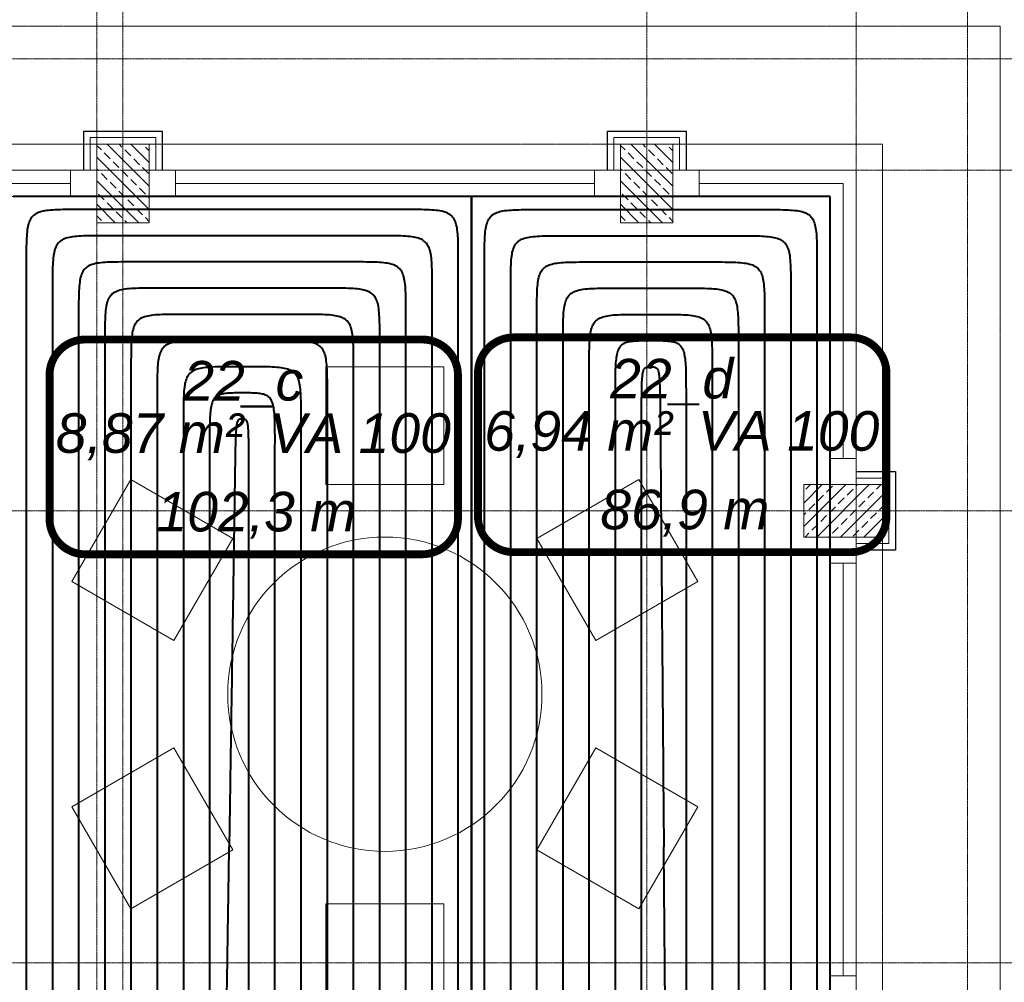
# Model space of a CAD drawing. Header units: millimetres. Extents: x 49908 to 79848, y -11883 to -3092.
# Tile 160 of 222: x 69651 to 70027, y -4607 to -4239. Entities that reach past the tile are written whole.
import ezdxf
from ezdxf.lldxf.tags import DXFTag

# ---------------------------------------------------------------- set-up
doc = ezdxf.new("R2010")
doc.units = ezdxf.units.MM
doc.linetypes.add('DASHDOT', pattern=[1, 0.5, -0.25, 0, -0.25])
doc.linetypes.add('DASHED', pattern=[19.05, 12.7, -6.35])
doc.layers.get('0').update_dxf_attribs({"color": 9, "lineweight": 9})
for name, color, linetype, lineweight in [('A stolarka', 9, 'Continuous', 9), ('A wyp ruchome', 9, 'Continuous', 9), ('A_IZOLACJA', 9, 'ZIGZAG', 9), ('A_KONSTRUKCJA', 9, 'Continuous', 25), ('A_OSIE', 9, 'DASHDOT', 9), ('A_PRZERYW', 9, 'DASHED', 9)]:
    doc.layers.add(name, color=color, linetype=linetype, lineweight=lineweight)
doc.layers.add('IS_Ogrzewanie_płaszczyznowe', color=7, linetype='SOLID', true_color=0xac00e6)
doc.layers.add('IS_Ogrzewanie_płaszczyznowe_-_opis', color=7, linetype='SOLID', true_color=0xf000f0)
doc.layers.add('IS_Rys.pętli_o.p._Powrót', color=7, linetype='DASH', lineweight=13, true_color=0x4c9a5f)
doc.layers.add('IS_Rys.pętli_o.p._Zasilanie', color=7, linetype='SOLID', lineweight=13, true_color=0xff8c1a)
tags = doc.linetypes.add('DASH', pattern=[15, 10, -5]).pattern_tags.tags
tags[6:7] = [DXFTag(74, 4), DXFTag(75, 0), DXFTag(340, '0'), DXFTag(46, 0.0), DXFTag(50, 0.0), DXFTag(44, 0.0), DXFTag(45, 0.0)]
tags[4:5] = [DXFTag(74, 4), DXFTag(75, 0), DXFTag(340, '0'), DXFTag(46, 0.0), DXFTag(50, 0.0), DXFTag(44, 0.0), DXFTag(45, 0.0)]
tags = doc.linetypes.add('SOLID', pattern=[10, 10, 0]).pattern_tags.tags
tags[6:7] = [DXFTag(74, 4), DXFTag(75, 0), DXFTag(340, '0'), DXFTag(46, 0.0), DXFTag(50, 0.0), DXFTag(44, 0.0), DXFTag(45, 0.0)]
tags[4:5] = [DXFTag(74, 4), DXFTag(75, 0), DXFTag(340, '0'), DXFTag(46, 0.0), DXFTag(50, 0.0), DXFTag(44, 0.0), DXFTag(45, 0.0)]
doc.linetypes.add('ZIGZAG', pattern='A,0.00254,-5.08,[131,ltypeshp.shx,S=5.08,R=0,X=-5.08,Y=0],-10.16,[131,ltypeshp.shx,S=5.08,R=180,X=5.08,Y=0],-5.08', length=20.32254)

msp = doc.modelspace()

# ---------------------------------------------------------------- hatches: boundary and pattern name
at = {"lineweight": 5, "ltscale": 0.25}
h = msp.add_hatch(dxfattribs=at)
h.set_pattern_fill('ANSI33', color=256, angle=270, style=0)
h.set_pattern_definition([(315, (69675.4694, -4286.6265), (4.4901, 4.4901), []), (315, (69675.4694, -4291.1166), (4.4901, 4.4901), [3.175, -1.5875])])
h.paths.add_polyline_path([(69700.47, -4286.63), (69680.47, -4286.63), (69680.47, -4316.63), (69700.47, -4316.63)])
h = msp.add_hatch(dxfattribs=at)
h.set_pattern_fill('ANSI33', color=256, angle=270, style=0)
h.set_pattern_definition([(315, (69875.4694, -4286.6265), (4.4901, 4.4901), []), (315, (69875.4694, -4291.1166), (4.4901, 4.4901), [3.175, -1.5875])])
h.paths.add_polyline_path([(69900.47, -4286.63), (69880.47, -4286.63), (69880.47, -4316.63), (69900.47, -4316.63)])
h = msp.add_hatch(dxfattribs=at)
h.set_pattern_fill('ANSI33', color=256, angle=180, style=0)
h.set_pattern_definition([(225, (69980.4694, -4411.6265), (4.4901, -4.4901), []), (225, (69975.979, -4411.6265), (4.4901, -4.4901), [3.175, -1.5875])])
h.paths.add_polyline_path([(69980.47, -4436.63), (69980.47, -4416.63), (69950.47, -4416.63), (69950.47, -4436.63)])

# ---------------------------------------------------------------- linework, layer by layer
for points in [[(69700.47, -4286.63), (69680.47, -4286.63), (69680.47, -4316.63), (69700.47, -4316.63)], [(69900.47, -4286.63), (69880.47, -4286.63), (69880.47, -4316.63), (69900.47, -4316.63)], [(69980.47, -4436.63), (69980.47, -4416.63), (69950.47, -4416.63), (69950.47, -4436.63)]]:
    msp.add_lwpolyline(points, close=True)
at = {"layer": 'A stolarka'}
for points in [[(69680.47, -4296.63), (69500.47, -4296.63)], [(69680.47, -4306.63), (69680.47, -4296.63), (69670.47, -4296.63), (69670.47, -4306.63), (69680.47, -4306.63)], [(69880.47, -4296.63), (69700.47, -4296.63)], [(69710.47, -4306.63), (69710.47, -4296.63), (69700.47, -4296.63), (69700.47, -4306.63), (69710.47, -4306.63)], [(69880.47, -4306.63), (69880.47, -4296.63), (69870.47, -4296.63), (69870.47, -4306.63), (69880.47, -4306.63)], [(69970.47, -4416.63), (69970.47, -4296.63), (69900.47, -4296.63)], [(69910.47, -4306.63), (69910.47, -4296.63), (69900.47, -4296.63), (69900.47, -4306.63), (69910.47, -4306.63)], [(69670.47, -4301.63), (69510.47, -4301.63)], [(69870.47, -4301.63), (69710.47, -4301.63)], [(69965.47, -4406.63), (69965.47, -4301.63), (69910.47, -4301.63)], [(69670.47, -4306.63), (69510.47, -4306.63)], [(69870.47, -4306.63), (69710.47, -4306.63)], [(69960.47, -4406.63), (69960.47, -4306.63), (69910.47, -4306.63)], [(69970.47, -4416.63), (69970.47, -4406.63), (69960.47, -4406.63), (69960.47, -4416.63), (69970.47, -4416.63)], [(69970.47, -4446.63), (69970.47, -4436.63), (69960.47, -4436.63), (69960.47, -4446.63), (69970.47, -4446.63)], [(69970.47, -4614.13), (69970.47, -4436.63)], [(69960.47, -4604.13), (69960.47, -4446.63)], [(69965.47, -4604.13), (69965.47, -4446.63)], [(69970.47, -4614.13), (69970.47, -4604.13), (69960.47, -4604.13), (69960.47, -4614.13), (69970.47, -4614.13)]]:
    msp.add_lwpolyline(points, dxfattribs=at)
at = {"layer": 'A wyp ruchome'}
for points in [[(69812.97, -4416.63), (69767.97, -4416.63), (69767.97, -4371.63), (69812.97, -4371.63), (69812.97, -4416.63)], [(69732.44, -4437.14), (69709.94, -4476.11), (69670.97, -4453.61), (69693.47, -4414.64), (69732.44, -4437.14)], [(69871, -4476.11), (69848.5, -4437.14), (69887.47, -4414.64), (69909.97, -4453.61), (69871, -4476.11)], [(69709.94, -4517.14), (69732.44, -4556.11), (69693.47, -4578.61), (69670.97, -4539.64), (69709.94, -4517.14)], [(69848.5, -4556.11), (69871, -4517.14), (69909.97, -4539.64), (69887.47, -4578.61), (69848.5, -4556.11)], [(69767.97, -4576.63), (69812.97, -4576.63), (69812.97, -4621.63), (69767.97, -4621.63), (69767.97, -4576.63)]]:
    msp.add_lwpolyline(points, close=True, dxfattribs=at)
msp.add_circle((69790.47, -4496.63), 60, dxfattribs=at)
at = {"layer": 'A_IZOLACJA', "ltscale": 0.005}
for points in [[(69677.97, -4296.63), (69677.97, -4284.13), (69702.97, -4284.13), (69702.97, -4296.63)], [(69877.97, -4296.63), (69877.97, -4284.13), (69902.97, -4284.13), (69902.97, -4296.63)], [(69970.47, -4414.13), (69982.97, -4414.13), (69982.97, -4439.13), (69970.47, -4439.13)]]:
    msp.add_lwpolyline(points, dxfattribs=at)
at = {"layer": 'A_KONSTRUKCJA'}
for points in [[(69675.47, -4296.63), (69675.47, -4281.63), (69705.47, -4281.63), (69705.47, -4296.63)], [(69875.47, -4296.63), (69875.47, -4281.63), (69905.47, -4281.63), (69905.47, -4296.63)], [(69970.47, -4411.63), (69985.47, -4411.63), (69985.47, -4441.63), (69970.47, -4441.63)]]:
    msp.add_lwpolyline(points, dxfattribs=at)
at = {"layer": 'A_OSIE', "ltscale": 0.3, "transparency": 33554559}
for p, q in [((69680.47, -3898.75), (69680.47, -7144.42)), ((69690.47, -3902.99), (69690.47, -7140.05)), ((69890.47, -3902.99), (69890.47, -7140.05)), ((69970.47, -3902.99), (69970.47, -7140.05)), ((70012.97, -3902.99), (70012.97, -7140.05)), ((67440.85, -4254.13), (70342.57, -4254.13)), ((70341.81, -4296.63), (67440.85, -4296.63)), ((70341.81, -4426.63), (67440.85, -4426.63)), ((67440.85, -4599.13), (70341.81, -4599.13))]:
    msp.add_line(p, q, dxfattribs=at)
at = {"layer": 'A_PRZERYW', "ltscale": 0.01}
for points in [[(70025.47, -5826.63), (70025.47, -4241.63), (69100.47, -4241.63)], [(69100.47, -4286.63), (69980.47, -4286.63), (69980.47, -5826.63)]]:
    msp.add_lwpolyline(points, dxfattribs=at)
at = {"layer": 'IS_Ogrzewanie_płaszczyznowe', "lineweight": 40}
for p, q in [((69823.52, -4306.63), (69648.53, -4306.63)), ((69823.52, -4306.63), (69823.52, -4813.3)), ((69960.47, -4306.63), (69823.52, -4306.63)), ((69823.52, -4813.3), (69823.52, -4306.63)), ((69960.47, -4813.3), (69960.47, -4306.63))]:
    msp.add_line(p, q, dxfattribs=at)
at = {"layer": 'IS_Ogrzewanie_płaszczyznowe_-_opis'}
for points in [[(69676.07, -4443.22, 3, 3, 0), (69804.74, -4443.22, 3, 3, 0.414214), (69818.4, -4429.55, 3, 3, 0), (69818.4, -4374.88, 3, 3, 0.414214), (69804.74, -4361.22, 3, 3, 0), (69676.07, -4361.22, 3, 3, 0.414214), (69662.4, -4374.88, 3, 3, 0), (69662.4, -4429.55, 3, 3, 0.414214), (69676.07, -4443.22, 3, 3, 0)], [(69839.69, -4442.41, 3, 3, 0), (69968.36, -4442.41, 3, 3, 0.414214), (69982.02, -4428.74, 3, 3, 0), (69982.02, -4374.07, 3, 3, 0.414214), (69968.36, -4360.41, 3, 3, 0), (69839.69, -4360.41, 3, 3, 0.414214), (69826.02, -4374.07, 3, 3, 0), (69826.02, -4428.74, 3, 3, 0.414214), (69839.69, -4442.41, 3, 3, 0)]]:
    msp.add_lwpolyline(points, format="xyseb", dxfattribs=at)
at = {"layer": 'IS_Rys.pętli_o.p._Powrót', "lineweight": 40}
for points, knots in [([(69828.52, -4331.63), (69828.52, -4329.97), (69828.52, -4326.95), (69828.6, -4322.85), (69828.84, -4319.54), (69829.35, -4316.91), (69830.26, -4314.85), (69831.75, -4313.36), (69833.81, -4312.45), (69836.43, -4311.94), (69839.74, -4311.7), (69843.85, -4311.62), (69846.87, -4311.63), (69848.52, -4311.63)], [0, 0, 0, 0, 0.0497373, 0.0904721, 0.1232039, 0.1491998, 0.1703704, 0.1897083, 0.2108788, 0.2368747, 0.2696065, 0.3103414, 0.3600787, 0.3600787, 0.3600787, 0.3600787]), ([(69848.52, -4311.63), (69849.2, -4311.63), (69851.73, -4311.63), (69857.02, -4311.63), (69865.05, -4311.63), (69875.05, -4311.63), (69886.22, -4311.63), (69897.78, -4311.63), (69908.95, -4311.63), (69918.94, -4311.63), (69926.98, -4311.63), (69932.27, -4311.63), (69934.79, -4311.63), (69935.47, -4311.63)], [0, 0, 0, 0, 0.0202501, 0.0757744, 0.1587343, 0.261291, 0.3756058, 0.49384, 0.6081548, 0.7107116, 0.7936715, 0.8491958, 0.8694459, 0.8694459, 0.8694459, 0.8694459]), ([(69935.47, -4311.63), (69937.13, -4311.63), (69940.14, -4311.62), (69944.25, -4311.7), (69947.56, -4311.94), (69950.18, -4312.45), (69952.24, -4313.36), (69953.73, -4314.85), (69954.64, -4316.91), (69955.15, -4319.54), (69955.4, -4322.85), (69955.47, -4326.95), (69955.47, -4329.97), (69955.47, -4331.63)], [0, 0, 0, 0, 0.0497373, 0.0904721, 0.1232039, 0.1491998, 0.1703704, 0.1897083, 0.2108788, 0.2368747, 0.2696065, 0.3103414, 0.3600787, 0.3600787, 0.3600787, 0.3600787]), ([(69683.53, -4321.63), (69681.87, -4321.63), (69678.85, -4321.62), (69674.75, -4321.7), (69671.44, -4321.94), (69668.81, -4322.45), (69666.75, -4323.36), (69665.26, -4324.85), (69664.35, -4326.91), (69663.84, -4329.54), (69663.6, -4332.85), (69663.52, -4336.95), (69663.53, -4339.97), (69663.53, -4341.63)], [0, 0, 0, 0, 0.0497373, 0.0904721, 0.1232039, 0.1491998, 0.1703704, 0.1897083, 0.2108788, 0.2368747, 0.2696065, 0.3103414, 0.3600787, 0.3600787, 0.3600787, 0.3600787]), ([(69788.52, -4321.63), (69787.71, -4321.63), (69784.66, -4321.63), (69778.27, -4321.63), (69768.57, -4321.63), (69756.5, -4321.63), (69743.01, -4321.63), (69729.04, -4321.63), (69715.55, -4321.63), (69703.48, -4321.63), (69693.78, -4321.63), (69687.39, -4321.63), (69684.34, -4321.63), (69683.53, -4321.63)], [0, 0, 0, 0, 0.024455, 0.091509, 0.191696, 0.315549, 0.453601, 0.596387, 0.73444, 0.858293, 0.958479, 1.025534, 1.049989, 1.049989, 1.049989, 1.049989]), ([(69808.52, -4341.63), (69808.52, -4339.97), (69808.53, -4336.95), (69808.45, -4332.85), (69808.21, -4329.54), (69807.7, -4326.91), (69806.79, -4324.85), (69805.3, -4323.36), (69803.24, -4322.45), (69800.62, -4321.94), (69797.31, -4321.7), (69793.2, -4321.62), (69790.18, -4321.63), (69788.52, -4321.63)], [0, 0, 0, 0, 0.0497373, 0.0904721, 0.1232039, 0.1491998, 0.1703704, 0.1897083, 0.2108788, 0.2368747, 0.2696065, 0.3103414, 0.3600787, 0.3600787, 0.3600787, 0.3600787]), ([(69828.52, -4788.3), (69828.52, -4784.75), (69828.52, -4771.49), (69828.52, -4743.7), (69828.52, -4701.49), (69828.52, -4649), (69828.52, -4590.33), (69828.52, -4529.6), (69828.52, -4470.93), (69828.52, -4418.43), (69828.52, -4376.23), (69828.52, -4348.44), (69828.52, -4335.17), (69828.52, -4331.63)], [0, 0, 0, 0, 0.106363, 0.398002, 0.833746, 1.372422, 1.972856, 2.593877, 3.194312, 3.732987, 4.168731, 4.460371, 4.566734, 4.566734, 4.566734, 4.566734]), ([(69848.52, -4351.63), (69848.52, -4349.97), (69848.52, -4346.95), (69848.6, -4342.85), (69848.84, -4339.54), (69849.35, -4336.91), (69850.26, -4334.85), (69851.75, -4333.36), (69853.81, -4332.45), (69856.43, -4331.94), (69859.74, -4331.7), (69863.85, -4331.62), (69866.87, -4331.63), (69868.52, -4331.63)], [0, 0, 0, 0, 0.0497373, 0.0904721, 0.1232039, 0.1491998, 0.1703704, 0.1897083, 0.2108788, 0.2368747, 0.2696065, 0.3103414, 0.3600787, 0.3600787, 0.3600787, 0.3600787]), ([(69868.52, -4331.63), (69868.89, -4331.63), (69870.25, -4331.63), (69873.11, -4331.63), (69877.45, -4331.63), (69882.84, -4331.63), (69888.88, -4331.63), (69895.12, -4331.63), (69901.15, -4331.63), (69906.55, -4331.63), (69910.88, -4331.63), (69913.74, -4331.63), (69915.1, -4331.63), (69915.47, -4331.63)], [0, 0, 0, 0, 0.0109338, 0.0409134, 0.0857065, 0.1410807, 0.2028034, 0.2666424, 0.3283652, 0.3837394, 0.4285325, 0.4585121, 0.4694459, 0.4694459, 0.4694459, 0.4694459]), ([(69915.47, -4331.63), (69917.13, -4331.63), (69920.14, -4331.62), (69924.25, -4331.7), (69927.56, -4331.94), (69930.18, -4332.45), (69932.24, -4333.36), (69933.73, -4334.85), (69934.64, -4336.91), (69935.15, -4339.54), (69935.4, -4342.85), (69935.47, -4346.95), (69935.47, -4349.97), (69935.47, -4351.63)], [0, 0, 0, 0, 0.0497373, 0.0904721, 0.1232039, 0.1491998, 0.1703704, 0.1897083, 0.2108788, 0.2368747, 0.2696065, 0.3103414, 0.3600787, 0.3600787, 0.3600787, 0.3600787]), ([(69955.47, -4331.63), (69955.47, -4335.02), (69955.47, -4347.7), (69955.47, -4374.28), (69955.47, -4414.63), (69955.47, -4464.83), (69955.47, -4520.93), (69955.47, -4579), (69955.47, -4635.1), (69955.47, -4685.3), (69955.47, -4725.65), (69955.47, -4752.22), (69955.47, -4764.91), (69955.47, -4768.3)], [0, 0, 0, 0, 0.101705, 0.380572, 0.797232, 1.312317, 1.886455, 2.480278, 3.054417, 3.569501, 3.986162, 4.265029, 4.366734, 4.366734, 4.366734, 4.366734]), ([(69663.53, -4341.63), (69663.53, -4344.86), (69663.53, -4356.97), (69663.53, -4382.32), (69663.53, -4420.83), (69663.53, -4468.73), (69663.53, -4522.26), (69663.53, -4577.67), (69663.53, -4631.2), (69663.53, -4679.1), (69663.53, -4717.6), (69663.53, -4742.96), (69663.53, -4755.06), (69663.53, -4758.3)], [0, 0, 0, 0, 0.097046, 0.363141, 0.760718, 1.252211, 1.800054, 2.36668, 2.914522, 3.406015, 3.803592, 4.069687, 4.166734, 4.166734, 4.166734, 4.166734]), ([(69703.53, -4341.63), (69701.87, -4341.63), (69698.85, -4341.62), (69694.75, -4341.7), (69691.44, -4341.94), (69688.81, -4342.45), (69686.75, -4343.36), (69685.26, -4344.85), (69684.35, -4346.91), (69683.84, -4349.54), (69683.6, -4352.85), (69683.52, -4356.95), (69683.53, -4359.97), (69683.53, -4361.63)], [0, 0, 0, 0, 0.0497373, 0.0904721, 0.1232039, 0.1491998, 0.1703704, 0.1897083, 0.2108788, 0.2368747, 0.2696065, 0.3103414, 0.3600787, 0.3600787, 0.3600787, 0.3600787]), ([(69768.52, -4341.63), (69768.02, -4341.63), (69766.13, -4341.63), (69762.18, -4341.63), (69756.17, -4341.63), (69748.7, -4341.63), (69740.35, -4341.63), (69731.7, -4341.63), (69723.35, -4341.63), (69715.88, -4341.63), (69709.87, -4341.63), (69705.92, -4341.63), (69704.03, -4341.63), (69703.53, -4341.63)], [0, 0, 0, 0, 0.0151387, 0.0566481, 0.1186681, 0.1953384, 0.280799, 0.3691896, 0.4546502, 0.5313205, 0.5933405, 0.6348499, 0.6499886, 0.6499886, 0.6499886, 0.6499886]), ([(69788.52, -4361.63), (69788.52, -4359.97), (69788.53, -4356.95), (69788.45, -4352.85), (69788.21, -4349.54), (69787.7, -4346.91), (69786.79, -4344.85), (69785.3, -4343.36), (69783.24, -4342.45), (69780.62, -4341.94), (69777.31, -4341.7), (69773.2, -4341.62), (69770.18, -4341.63), (69768.52, -4341.63)], [0, 0, 0, 0, 0.0497373, 0.0904721, 0.1232039, 0.1491998, 0.1703704, 0.1897083, 0.2108788, 0.2368747, 0.2696065, 0.3103414, 0.3600787, 0.3600787, 0.3600787, 0.3600787]), ([(69808.52, -4778.3), (69808.52, -4774.91), (69808.52, -4762.22), (69808.52, -4735.65), (69808.52, -4695.3), (69808.52, -4645.1), (69808.52, -4589), (69808.52, -4530.93), (69808.52, -4474.83), (69808.52, -4424.63), (69808.52, -4384.28), (69808.52, -4357.7), (69808.52, -4345.02), (69808.52, -4341.63)], [0, 0, 0, 0, 0.101705, 0.380572, 0.797232, 1.312317, 1.886455, 2.480278, 3.054417, 3.569501, 3.986162, 4.265029, 4.366734, 4.366734, 4.366734, 4.366734]), ([(69848.52, -4768.3), (69848.52, -4765.06), (69848.52, -4752.96), (69848.52, -4727.6), (69848.52, -4689.1), (69848.52, -4641.2), (69848.52, -4587.67), (69848.52, -4532.26), (69848.52, -4478.73), (69848.52, -4430.83), (69848.52, -4392.32), (69848.52, -4366.97), (69848.52, -4354.86), (69848.52, -4351.63)], [0, 0, 0, 0, 0.097046, 0.363141, 0.760718, 1.252211, 1.800054, 2.36668, 2.914522, 3.406015, 3.803592, 4.069687, 4.166734, 4.166734, 4.166734, 4.166734]), ([(69868.52, -4371.63), (69868.52, -4369.97), (69868.52, -4366.95), (69868.6, -4362.85), (69868.84, -4359.54), (69869.35, -4356.91), (69870.26, -4354.85), (69871.75, -4353.36), (69873.81, -4352.45), (69876.43, -4351.94), (69879.74, -4351.7), (69883.85, -4351.62), (69886.87, -4351.63), (69888.52, -4351.63)], [0, 0, 0, 0, 0.0497373, 0.0904721, 0.1232039, 0.1491998, 0.1703704, 0.1897083, 0.2108788, 0.2368747, 0.2696065, 0.3103414, 0.3600787, 0.3600787, 0.3600787, 0.3600787]), ([(69888.52, -4351.63), (69888.58, -4351.63), (69888.78, -4351.63), (69889.2, -4351.63), (69889.84, -4351.63), (69890.64, -4351.63), (69891.54, -4351.63), (69892.46, -4351.63), (69893.35, -4351.63), (69894.15, -4351.63), (69894.79, -4351.63), (69895.21, -4351.63), (69895.42, -4351.63), (69895.47, -4351.63)], [0, 0, 0, 0, 0.00161745, 0.00605238, 0.0126787, 0.02087028, 0.03000103, 0.03944484, 0.04857559, 0.05676717, 0.06339349, 0.06782842, 0.06944587, 0.06944587, 0.06944587, 0.06944587]), ([(69895.47, -4351.63), (69897.13, -4351.63), (69900.14, -4351.62), (69904.25, -4351.7), (69907.56, -4351.94), (69910.18, -4352.45), (69912.24, -4353.36), (69913.73, -4354.85), (69914.64, -4356.91), (69915.15, -4359.54), (69915.4, -4362.85), (69915.47, -4366.95), (69915.47, -4369.97), (69915.47, -4371.63)], [0, 0, 0, 0, 0.0497373, 0.0904721, 0.1232039, 0.1491998, 0.1703704, 0.1897083, 0.2108788, 0.2368747, 0.2696065, 0.3103414, 0.3600787, 0.3600787, 0.3600787, 0.3600787]), ([(69935.47, -4351.63), (69935.47, -4354.71), (69935.47, -4366.23), (69935.47, -4390.37), (69935.47, -4427.03), (69935.47, -4472.63), (69935.47, -4523.59), (69935.47, -4576.34), (69935.47, -4627.3), (69935.47, -4672.9), (69935.47, -4709.56), (69935.47, -4733.7), (69935.47, -4745.22), (69935.47, -4748.3)], [0, 0, 0, 0, 0.092388, 0.345711, 0.724205, 1.192106, 1.713653, 2.253081, 2.774627, 3.242529, 3.621023, 3.874345, 3.966734, 3.966734, 3.966734, 3.966734]), ([(69683.53, -4361.63), (69683.53, -4364.55), (69683.53, -4375.49), (69683.53, -4398.42), (69683.53, -4433.23), (69683.53, -4476.52), (69683.53, -4524.92), (69683.53, -4575.01), (69683.53, -4623.4), (69683.53, -4666.7), (69683.53, -4701.51), (69683.53, -4724.43), (69683.53, -4735.38), (69683.53, -4738.3)], [0, 0, 0, 0, 0.08773, 0.32828, 0.687691, 1.132001, 1.627252, 2.139482, 2.634732, 3.079043, 3.438453, 3.679003, 3.766734, 3.766734, 3.766734, 3.766734]), ([(69723.53, -4361.63), (69721.87, -4361.63), (69718.85, -4361.62), (69714.75, -4361.7), (69711.44, -4361.94), (69708.81, -4362.45), (69706.75, -4363.36), (69705.26, -4364.85), (69704.35, -4366.91), (69703.84, -4369.54), (69703.6, -4372.85), (69703.52, -4376.95), (69703.53, -4379.97), (69703.53, -4381.63)], [0, 0, 0, 0, 0.0497373, 0.0904721, 0.1232039, 0.1491998, 0.1703704, 0.1897083, 0.2108788, 0.2368747, 0.2696065, 0.3103414, 0.3600787, 0.3600787, 0.3600787, 0.3600787]), ([(69748.52, -4361.63), (69748.33, -4361.63), (69747.6, -4361.63), (69746.08, -4361.63), (69743.77, -4361.63), (69740.9, -4361.63), (69737.69, -4361.63), (69734.36, -4361.63), (69731.15, -4361.63), (69728.28, -4361.63), (69725.97, -4361.63), (69724.45, -4361.63), (69723.72, -4361.63), (69723.53, -4361.63)], [0, 0, 0, 0, 0.0058224, 0.0217871, 0.0456403, 0.0751281, 0.1079966, 0.141992, 0.1748606, 0.2043483, 0.2282015, 0.2441662, 0.2499886, 0.2499886, 0.2499886, 0.2499886]), ([(69768.52, -4381.63), (69768.52, -4379.97), (69768.53, -4376.95), (69768.45, -4372.85), (69768.21, -4369.54), (69767.7, -4366.91), (69766.79, -4364.85), (69765.3, -4363.36), (69763.24, -4362.45), (69760.62, -4361.94), (69757.31, -4361.7), (69753.2, -4361.62), (69750.18, -4361.63), (69748.52, -4361.63)], [0, 0, 0, 0, 0.0497373, 0.0904721, 0.1232039, 0.1491998, 0.1703704, 0.1897083, 0.2108788, 0.2368747, 0.2696065, 0.3103414, 0.3600787, 0.3600787, 0.3600787, 0.3600787]), ([(69788.52, -4758.3), (69788.52, -4755.22), (69788.52, -4743.7), (69788.52, -4719.56), (69788.52, -4682.9), (69788.52, -4637.3), (69788.52, -4586.34), (69788.52, -4533.59), (69788.52, -4482.63), (69788.52, -4437.03), (69788.52, -4400.37), (69788.52, -4376.23), (69788.52, -4364.71), (69788.52, -4361.63)], [0, 0, 0, 0, 0.092388, 0.345711, 0.724205, 1.192106, 1.713653, 2.253081, 2.774627, 3.242529, 3.621023, 3.874345, 3.966734, 3.966734, 3.966734, 3.966734]), ([(69868.52, -4748.3), (69868.52, -4745.38), (69868.52, -4734.43), (69868.52, -4711.51), (69868.52, -4676.7), (69868.52, -4633.4), (69868.52, -4585.01), (69868.52, -4534.92), (69868.52, -4486.52), (69868.52, -4443.23), (69868.52, -4408.42), (69868.52, -4385.49), (69868.52, -4374.55), (69868.52, -4371.63)], [0, 0, 0, 0, 0.08773, 0.32828, 0.687691, 1.132001, 1.627252, 2.139482, 2.634732, 3.079043, 3.438453, 3.679003, 3.766734, 3.766734, 3.766734, 3.766734]), ([(69888.52, -4391.63), (69888.52, -4389.97), (69888.52, -4386.95), (69888.54, -4382.85), (69888.58, -4379.56), (69888.67, -4376.99), (69888.81, -4375.04), (69889.03, -4373.63), (69889.34, -4372.65), (69889.8, -4372), (69890.44, -4371.7), (69891.18, -4371.62), (69891.71, -4371.63), (69892, -4371.63)], [0, 0, 0, 0, 0.049737, 0.0904587, 0.1230695, 0.1484823, 0.167632, 0.1815104, 0.1912569, 0.1983526, 0.2046928, 0.2118404, 0.2204768, 0.2204768, 0.2204768, 0.2204768]), ([(69892, -4371.63), (69892.28, -4371.63), (69892.81, -4371.62), (69893.55, -4371.7), (69894.19, -4372), (69894.67, -4372.65), (69894.98, -4373.63), (69895.21, -4375.04), (69895.37, -4376.99), (69895.48, -4379.56), (69895.55, -4382.85), (69895.6, -4386.95), (69895.62, -4389.97), (69895.64, -4391.63)], [0, 0, 0, 0, 0.0086376, 0.0157939, 0.0221554, 0.0292798, 0.0390522, 0.0529501, 0.0721129, 0.0975338, 0.1301487, 0.1708719, 0.2206092, 0.2206092, 0.2206092, 0.2206092]), ([(69915.47, -4371.63), (69915.47, -4374.4), (69915.47, -4384.76), (69915.47, -4406.46), (69915.47, -4439.42), (69915.47, -4480.42), (69915.47, -4526.25), (69915.47, -4573.68), (69915.47, -4619.5), (69915.47, -4660.5), (69915.47, -4693.46), (69915.47, -4715.17), (69915.47, -4725.53), (69915.47, -4728.3)], [0, 0, 0, 0, 0.083072, 0.31085, 0.651177, 1.071896, 1.54085, 2.025883, 2.494838, 2.915557, 3.255884, 3.483662, 3.566734, 3.566734, 3.566734, 3.566734]), ([(69703.53, -4381.63), (69703.53, -4384.24), (69703.53, -4394.02), (69703.53, -4414.51), (69703.53, -4445.62), (69703.53, -4484.32), (69703.53, -4527.58), (69703.53, -4572.35), (69703.53, -4615.6), (69703.53, -4654.3), (69703.53, -4685.42), (69703.53, -4705.91), (69703.53, -4715.69), (69703.53, -4718.3)], [0, 0, 0, 0, 0.078414, 0.293419, 0.614663, 1.011791, 1.454449, 1.912284, 2.354943, 2.752071, 3.073314, 3.28832, 3.366734, 3.366734, 3.366734, 3.366734]), ([(69736.03, -4381.63), (69734.99, -4381.63), (69733.1, -4381.62), (69730.53, -4381.7), (69728.45, -4381.95), (69726.76, -4382.48), (69725.45, -4383.46), (69724.57, -4384.96), (69724.04, -4386.96), (69723.72, -4389.55), (69723.57, -4392.85), (69723.52, -4396.95), (69723.53, -4399.97), (69723.53, -4401.63)], [0, 0, 0, 0, 0.0310846, 0.056556, 0.0771335, 0.0939499, 0.1089918, 0.1251166, 0.1450412, 0.1706723, 0.2033281, 0.2440547, 0.2937918, 0.2937918, 0.2937918, 0.2937918]), ([(69748.52, -4401.63), (69748.52, -4399.97), (69748.53, -4396.95), (69748.48, -4392.85), (69748.33, -4389.55), (69748.01, -4386.96), (69747.48, -4384.96), (69746.6, -4383.46), (69745.29, -4382.48), (69743.6, -4381.95), (69741.52, -4381.7), (69738.95, -4381.62), (69737.06, -4381.63), (69736.03, -4381.63)], [0, 0, 0, 0, 0.0497371, 0.0904637, 0.1231195, 0.1487506, 0.1686753, 0.1848, 0.1998419, 0.2166584, 0.2372359, 0.2627072, 0.2937918, 0.2937918, 0.2937918, 0.2937918]), ([(69768.52, -4738.3), (69768.52, -4735.53), (69768.52, -4725.17), (69768.52, -4703.46), (69768.52, -4670.5), (69768.52, -4629.5), (69768.52, -4583.68), (69768.52, -4536.25), (69768.52, -4490.42), (69768.52, -4449.42), (69768.52, -4416.46), (69768.52, -4394.76), (69768.52, -4384.4), (69768.52, -4381.63)], [0, 0, 0, 0, 0.083072, 0.31085, 0.651177, 1.071896, 1.54085, 2.025883, 2.494838, 2.915557, 3.255884, 3.483662, 3.566734, 3.566734, 3.566734, 3.566734]), ([(69888.52, -4728.3), (69888.52, -4725.69), (69888.52, -4715.91), (69888.52, -4695.42), (69888.52, -4664.3), (69888.52, -4625.6), (69888.52, -4582.35), (69888.52, -4537.58), (69888.52, -4494.32), (69888.52, -4455.62), (69888.52, -4424.51), (69888.52, -4404.02), (69888.52, -4394.24), (69888.52, -4391.63)], [0, 0, 0, 0, 0.078414, 0.293419, 0.614663, 1.011791, 1.454449, 1.912284, 2.354943, 2.752071, 3.073314, 3.28832, 3.366734, 3.366734, 3.366734, 3.366734]), ([(69895.64, -4391.63), (69895.65, -4392.89), (69895.69, -4397.64), (69895.77, -4407.58), (69895.89, -4422.67), (69896.05, -4441.45), (69896.23, -4462.43), (69896.41, -4484.15), (69896.58, -4505.14), (69896.74, -4523.92), (69896.86, -4539.01), (69896.95, -4548.95), (69896.99, -4553.7), (69897, -4554.96)], [0, 0, 0, 0, 0.038044, 0.142358, 0.298215, 0.490888, 0.705652, 0.927779, 1.142542, 1.335216, 1.491073, 1.595387, 1.63343, 1.63343, 1.63343, 1.63343]), ([(69723.53, -4401.63), (69723.53, -4403.93), (69723.53, -4412.55), (69723.53, -4430.6), (69723.53, -4458.02), (69723.53, -4492.12), (69723.53, -4530.24), (69723.53, -4569.69), (69723.53, -4607.8), (69723.53, -4641.91), (69723.53, -4669.32), (69723.53, -4687.38), (69723.53, -4696), (69723.53, -4698.3)], [0, 0, 0, 0, 0.069097, 0.258558, 0.541635, 0.89158, 1.281647, 1.685087, 2.075153, 2.425098, 2.708175, 2.897636, 2.966734, 2.966734, 2.966734, 2.966734]), ([(69748.52, -4718.3), (69748.52, -4715.84), (69748.52, -4706.64), (69748.52, -4687.37), (69748.52, -4658.11), (69748.52, -4621.7), (69748.52, -4581.02), (69748.52, -4538.91), (69748.52, -4498.22), (69748.52, -4461.82), (69748.52, -4432.56), (69748.52, -4413.28), (69748.52, -4404.08), (69748.52, -4401.63)], [0, 0, 0, 0, 0.073756, 0.275989, 0.578149, 0.951686, 1.368048, 1.798686, 2.215048, 2.588585, 2.890745, 3.092978, 3.166734, 3.166734, 3.166734, 3.166734]), ([(69728.83, -4698.3), (69728.85, -4697.19), (69728.91, -4693.03), (69729.05, -4684.3), (69729.25, -4671.06), (69729.5, -4654.58), (69729.78, -4636.16), (69730.07, -4617.1), (69730.36, -4598.69), (69730.61, -4582.21), (69730.81, -4568.96), (69730.94, -4560.24), (69731.01, -4556.08), (69731.03, -4554.96)], [0, 0, 0, 0, 0.033389, 0.124938, 0.261724, 0.430821, 0.619306, 0.814252, 1.002737, 1.171834, 1.30862, 1.400169, 1.433558, 1.433558, 1.433558, 1.433558])]:
    msp.add_open_spline(points, degree=3, knots=knots, dxfattribs=at)
at = {"layer": 'IS_Rys.pętli_o.p._Zasilanie', "lineweight": 40}
for points, knots in [([(69673.53, -4311.63), (69671.87, -4311.63), (69668.85, -4311.62), (69664.75, -4311.7), (69661.44, -4311.94), (69658.81, -4312.45), (69656.75, -4313.36), (69655.26, -4314.85), (69654.35, -4316.91), (69653.84, -4319.54), (69653.6, -4322.85), (69653.52, -4326.95), (69653.53, -4329.97), (69653.53, -4331.63)], [0, 0, 0, 0, 0.0497373, 0.0904721, 0.1232039, 0.1491998, 0.1703704, 0.1897083, 0.2108788, 0.2368747, 0.2696065, 0.3103414, 0.3600787, 0.3600787, 0.3600787, 0.3600787]), ([(69798.52, -4311.63), (69797.55, -4311.63), (69793.92, -4311.63), (69786.32, -4311.63), (69774.76, -4311.63), (69760.4, -4311.63), (69744.34, -4311.63), (69727.71, -4311.63), (69711.65, -4311.63), (69697.29, -4311.63), (69685.73, -4311.63), (69678.13, -4311.63), (69674.5, -4311.63), (69673.53, -4311.63)], [0, 0, 0, 0, 0.029113, 0.10894, 0.22821, 0.375654, 0.540003, 0.709986, 0.874335, 1.021779, 1.141049, 1.220875, 1.249989, 1.249989, 1.249989, 1.249989]), ([(69818.52, -4331.63), (69818.52, -4329.97), (69818.53, -4326.95), (69818.45, -4322.85), (69818.21, -4319.54), (69817.7, -4316.91), (69816.79, -4314.85), (69815.3, -4313.36), (69813.24, -4312.45), (69810.62, -4311.94), (69807.31, -4311.7), (69803.2, -4311.62), (69800.18, -4311.63), (69798.52, -4311.63)], [0, 0, 0, 0, 0.0497373, 0.0904721, 0.1232039, 0.1491998, 0.1703704, 0.1897083, 0.2108788, 0.2368747, 0.2696065, 0.3103414, 0.3600787, 0.3600787, 0.3600787, 0.3600787]), ([(69838.52, -4341.63), (69838.52, -4339.97), (69838.52, -4336.95), (69838.6, -4332.85), (69838.84, -4329.54), (69839.35, -4326.91), (69840.26, -4324.85), (69841.75, -4323.36), (69843.81, -4322.45), (69846.43, -4321.94), (69849.74, -4321.7), (69853.85, -4321.62), (69856.87, -4321.63), (69858.52, -4321.63)], [0, 0, 0, 0, 0.0497373, 0.0904721, 0.1232039, 0.1491998, 0.1703704, 0.1897083, 0.2108788, 0.2368747, 0.2696065, 0.3103414, 0.3600787, 0.3600787, 0.3600787, 0.3600787]), ([(69858.52, -4321.63), (69859.04, -4321.63), (69860.99, -4321.63), (69865.06, -4321.63), (69871.25, -4321.63), (69878.95, -4321.63), (69887.55, -4321.63), (69896.45, -4321.63), (69905.05, -4321.63), (69912.74, -4321.63), (69918.93, -4321.63), (69923, -4321.63), (69924.95, -4321.63), (69925.47, -4321.63)], [0, 0, 0, 0, 0.0155919, 0.0583439, 0.1222204, 0.2011858, 0.2892046, 0.3802412, 0.46826, 0.5472255, 0.611102, 0.653854, 0.6694459, 0.6694459, 0.6694459, 0.6694459]), ([(69925.47, -4321.63), (69927.13, -4321.63), (69930.14, -4321.62), (69934.25, -4321.7), (69937.56, -4321.94), (69940.18, -4322.45), (69942.24, -4323.36), (69943.73, -4324.85), (69944.64, -4326.91), (69945.15, -4329.54), (69945.4, -4332.85), (69945.47, -4336.95), (69945.47, -4339.97), (69945.47, -4341.63)], [0, 0, 0, 0, 0.0497373, 0.0904721, 0.1232039, 0.1491998, 0.1703704, 0.1897083, 0.2108788, 0.2368747, 0.2696065, 0.3103414, 0.3600787, 0.3600787, 0.3600787, 0.3600787]), ([(69653.53, -4331.63), (69653.53, -4335.02), (69653.53, -4347.7), (69653.53, -4374.28), (69653.53, -4414.63), (69653.53, -4464.83), (69653.53, -4520.93), (69653.53, -4579), (69653.53, -4635.1), (69653.53, -4685.3), (69653.53, -4725.65), (69653.53, -4752.22), (69653.53, -4764.91), (69653.53, -4768.3)], [0, 0, 0, 0, 0.101705, 0.380572, 0.797232, 1.312317, 1.886455, 2.480278, 3.054417, 3.569501, 3.986162, 4.265029, 4.366734, 4.366734, 4.366734, 4.366734]), ([(69693.53, -4331.63), (69691.87, -4331.63), (69688.85, -4331.62), (69684.75, -4331.7), (69681.44, -4331.94), (69678.81, -4332.45), (69676.75, -4333.36), (69675.26, -4334.85), (69674.35, -4336.91), (69673.84, -4339.54), (69673.6, -4342.85), (69673.52, -4346.95), (69673.53, -4349.97), (69673.53, -4351.63)], [0, 0, 0, 0, 0.0497373, 0.0904721, 0.1232039, 0.1491998, 0.1703704, 0.1897083, 0.2108788, 0.2368747, 0.2696065, 0.3103414, 0.3600787, 0.3600787, 0.3600787, 0.3600787]), ([(69778.52, -4331.63), (69777.86, -4331.63), (69775.4, -4331.63), (69770.22, -4331.63), (69762.37, -4331.63), (69752.6, -4331.63), (69741.68, -4331.63), (69730.37, -4331.63), (69719.45, -4331.63), (69709.68, -4331.63), (69701.83, -4331.63), (69696.66, -4331.63), (69694.19, -4331.63), (69693.53, -4331.63)], [0, 0, 0, 0, 0.0197969, 0.0740786, 0.155182, 0.2554436, 0.3672002, 0.4827884, 0.594545, 0.6948066, 0.77591, 0.8301918, 0.8499886, 0.8499886, 0.8499886, 0.8499886]), ([(69798.52, -4351.63), (69798.52, -4349.97), (69798.53, -4346.95), (69798.45, -4342.85), (69798.21, -4339.54), (69797.7, -4336.91), (69796.79, -4334.85), (69795.3, -4333.36), (69793.24, -4332.45), (69790.62, -4331.94), (69787.31, -4331.7), (69783.2, -4331.62), (69780.18, -4331.63), (69778.52, -4331.63)], [0, 0, 0, 0, 0.0497373, 0.0904721, 0.1232039, 0.1491998, 0.1703704, 0.1897083, 0.2108788, 0.2368747, 0.2696065, 0.3103414, 0.3600787, 0.3600787, 0.3600787, 0.3600787]), ([(69818.52, -4788.3), (69818.52, -4784.75), (69818.52, -4771.49), (69818.52, -4743.7), (69818.52, -4701.49), (69818.52, -4649), (69818.52, -4590.33), (69818.52, -4529.6), (69818.52, -4470.93), (69818.52, -4418.43), (69818.52, -4376.23), (69818.52, -4348.44), (69818.52, -4335.17), (69818.52, -4331.63)], [0, 0, 0, 0, 0.106363, 0.398002, 0.833746, 1.372422, 1.972856, 2.593877, 3.194312, 3.732987, 4.168731, 4.460371, 4.566734, 4.566734, 4.566734, 4.566734]), ([(69838.52, -4778.3), (69838.52, -4774.91), (69838.52, -4762.22), (69838.52, -4735.65), (69838.52, -4695.3), (69838.52, -4645.1), (69838.52, -4589), (69838.52, -4530.93), (69838.52, -4474.83), (69838.52, -4424.63), (69838.52, -4384.28), (69838.52, -4357.7), (69838.52, -4345.02), (69838.52, -4341.63)], [0, 0, 0, 0, 0.101705, 0.380572, 0.797232, 1.312317, 1.886455, 2.480278, 3.054417, 3.569501, 3.986162, 4.265029, 4.366734, 4.366734, 4.366734, 4.366734]), ([(69858.52, -4361.63), (69858.52, -4359.97), (69858.52, -4356.95), (69858.6, -4352.85), (69858.84, -4349.54), (69859.35, -4346.91), (69860.26, -4344.85), (69861.75, -4343.36), (69863.81, -4342.45), (69866.43, -4341.94), (69869.74, -4341.7), (69873.85, -4341.62), (69876.87, -4341.63), (69878.52, -4341.63)], [0, 0, 0, 0, 0.0497373, 0.0904721, 0.1232039, 0.1491998, 0.1703704, 0.1897083, 0.2108788, 0.2368747, 0.2696065, 0.3103414, 0.3600787, 0.3600787, 0.3600787, 0.3600787]), ([(69878.52, -4341.63), (69878.73, -4341.63), (69879.52, -4341.63), (69881.16, -4341.63), (69883.65, -4341.63), (69886.74, -4341.63), (69890.21, -4341.63), (69893.79, -4341.63), (69897.25, -4341.63), (69900.35, -4341.63), (69902.84, -4341.63), (69904.48, -4341.63), (69905.26, -4341.63), (69905.47, -4341.63)], [0, 0, 0, 0, 0.0062756, 0.0234829, 0.0491926, 0.0809755, 0.1164022, 0.1530436, 0.1884704, 0.2202533, 0.245963, 0.2631703, 0.2694459, 0.2694459, 0.2694459, 0.2694459]), ([(69905.47, -4341.63), (69907.13, -4341.63), (69910.14, -4341.62), (69914.25, -4341.7), (69917.56, -4341.94), (69920.18, -4342.45), (69922.24, -4343.36), (69923.73, -4344.85), (69924.64, -4346.91), (69925.15, -4349.54), (69925.4, -4352.85), (69925.47, -4356.95), (69925.47, -4359.97), (69925.47, -4361.63)], [0, 0, 0, 0, 0.0497373, 0.0904721, 0.1232039, 0.1491998, 0.1703704, 0.1897083, 0.2108788, 0.2368747, 0.2696065, 0.3103414, 0.3600787, 0.3600787, 0.3600787, 0.3600787]), ([(69945.47, -4341.63), (69945.47, -4344.86), (69945.47, -4356.97), (69945.47, -4382.32), (69945.47, -4420.83), (69945.47, -4468.73), (69945.47, -4522.26), (69945.47, -4577.67), (69945.47, -4631.2), (69945.47, -4679.1), (69945.47, -4717.6), (69945.47, -4742.96), (69945.47, -4755.06), (69945.47, -4758.3)], [0, 0, 0, 0, 0.097046, 0.363141, 0.760718, 1.252211, 1.800054, 2.36668, 2.914522, 3.406015, 3.803592, 4.069687, 4.166734, 4.166734, 4.166734, 4.166734]), ([(69673.53, -4351.63), (69673.53, -4354.71), (69673.53, -4366.23), (69673.53, -4390.37), (69673.53, -4427.03), (69673.53, -4472.63), (69673.53, -4523.59), (69673.53, -4576.34), (69673.53, -4627.3), (69673.53, -4672.9), (69673.53, -4709.56), (69673.53, -4733.7), (69673.53, -4745.22), (69673.53, -4748.3)], [0, 0, 0, 0, 0.092388, 0.345711, 0.724205, 1.192106, 1.713653, 2.253081, 2.774627, 3.242529, 3.621023, 3.874345, 3.966734, 3.966734, 3.966734, 3.966734]), ([(69713.53, -4351.63), (69711.87, -4351.63), (69708.85, -4351.62), (69704.75, -4351.7), (69701.44, -4351.94), (69698.81, -4352.45), (69696.75, -4353.36), (69695.26, -4354.85), (69694.35, -4356.91), (69693.84, -4359.54), (69693.6, -4362.85), (69693.52, -4366.95), (69693.53, -4369.97), (69693.53, -4371.63)], [0, 0, 0, 0, 0.0497373, 0.0904721, 0.1232039, 0.1491998, 0.1703704, 0.1897083, 0.2108788, 0.2368747, 0.2696065, 0.3103414, 0.3600787, 0.3600787, 0.3600787, 0.3600787]), ([(69758.52, -4351.63), (69758.18, -4351.63), (69756.87, -4351.63), (69754.13, -4351.63), (69749.97, -4351.63), (69744.8, -4351.63), (69739.02, -4351.63), (69733.03, -4351.63), (69727.25, -4351.63), (69722.08, -4351.63), (69717.92, -4351.63), (69715.18, -4351.63), (69713.88, -4351.63), (69713.53, -4351.63)], [0, 0, 0, 0, 0.0104806, 0.0392176, 0.0821542, 0.1352333, 0.1943978, 0.2555908, 0.3147554, 0.3678344, 0.410771, 0.4395081, 0.4499886, 0.4499886, 0.4499886, 0.4499886]), ([(69778.52, -4371.63), (69778.52, -4369.97), (69778.53, -4366.95), (69778.45, -4362.85), (69778.21, -4359.54), (69777.7, -4356.91), (69776.79, -4354.85), (69775.3, -4353.36), (69773.24, -4352.45), (69770.62, -4351.94), (69767.31, -4351.7), (69763.2, -4351.62), (69760.18, -4351.63), (69758.52, -4351.63)], [0, 0, 0, 0, 0.0497373, 0.0904721, 0.1232039, 0.1491998, 0.1703704, 0.1897083, 0.2108788, 0.2368747, 0.2696065, 0.3103414, 0.3600787, 0.3600787, 0.3600787, 0.3600787]), ([(69798.52, -4768.3), (69798.52, -4765.06), (69798.52, -4752.96), (69798.52, -4727.6), (69798.52, -4689.1), (69798.52, -4641.2), (69798.52, -4587.67), (69798.52, -4532.26), (69798.52, -4478.73), (69798.52, -4430.83), (69798.52, -4392.32), (69798.52, -4366.97), (69798.52, -4354.86), (69798.52, -4351.63)], [0, 0, 0, 0, 0.097046, 0.363141, 0.760718, 1.252211, 1.800054, 2.36668, 2.914522, 3.406015, 3.803592, 4.069687, 4.166734, 4.166734, 4.166734, 4.166734]), ([(69858.52, -4758.3), (69858.52, -4755.22), (69858.52, -4743.7), (69858.52, -4719.56), (69858.52, -4682.9), (69858.52, -4637.3), (69858.52, -4586.34), (69858.52, -4533.59), (69858.52, -4482.63), (69858.52, -4437.03), (69858.52, -4400.37), (69858.52, -4376.23), (69858.52, -4364.71), (69858.52, -4361.63)], [0, 0, 0, 0, 0.092388, 0.345711, 0.724205, 1.192106, 1.713653, 2.253081, 2.774627, 3.242529, 3.621023, 3.874345, 3.966734, 3.966734, 3.966734, 3.966734]), ([(69878.52, -4381.63), (69878.52, -4379.97), (69878.52, -4376.95), (69878.57, -4372.85), (69878.74, -4369.55), (69879.08, -4366.95), (69879.66, -4364.95), (69880.62, -4363.45), (69882.03, -4362.47), (69883.83, -4361.95), (69886.08, -4361.7), (69888.85, -4361.62), (69890.88, -4361.63), (69892, -4361.63)], [0, 0, 0, 0, 0.0497371, 0.0904646, 0.1231283, 0.1487974, 0.1688548, 0.1853417, 0.2011298, 0.2191167, 0.2412661, 0.2687166, 0.3022206, 0.3022206, 0.3022206, 0.3022206]), ([(69892, -4361.63), (69893.11, -4361.63), (69895.15, -4361.62), (69897.92, -4361.7), (69900.16, -4361.95), (69901.97, -4362.47), (69903.38, -4363.45), (69904.34, -4364.95), (69904.92, -4366.95), (69905.26, -4369.55), (69905.42, -4372.85), (69905.47, -4376.95), (69905.47, -4379.97), (69905.47, -4381.63)], [0, 0, 0, 0, 0.0335039, 0.0609545, 0.0831039, 0.1010908, 0.1168789, 0.1333658, 0.1534232, 0.1790923, 0.211756, 0.2524834, 0.3022206, 0.3022206, 0.3022206, 0.3022206]), ([(69925.47, -4361.63), (69925.47, -4364.55), (69925.47, -4375.49), (69925.47, -4398.42), (69925.47, -4433.23), (69925.47, -4476.52), (69925.47, -4524.92), (69925.47, -4575.01), (69925.47, -4623.4), (69925.47, -4666.7), (69925.47, -4701.51), (69925.47, -4724.43), (69925.47, -4735.38), (69925.47, -4738.3)], [0, 0, 0, 0, 0.08773, 0.32828, 0.687691, 1.132001, 1.627252, 2.139482, 2.634732, 3.079043, 3.438453, 3.679003, 3.766734, 3.766734, 3.766734, 3.766734]), ([(69693.53, -4371.63), (69693.53, -4374.4), (69693.53, -4384.76), (69693.53, -4406.46), (69693.53, -4439.42), (69693.53, -4480.42), (69693.53, -4526.25), (69693.53, -4573.68), (69693.53, -4619.5), (69693.53, -4660.5), (69693.53, -4693.46), (69693.53, -4715.17), (69693.53, -4725.53), (69693.53, -4728.3)], [0, 0, 0, 0, 0.083072, 0.31085, 0.651177, 1.071896, 1.54085, 2.025883, 2.494838, 2.915557, 3.255884, 3.483662, 3.566734, 3.566734, 3.566734, 3.566734]), ([(69733.53, -4371.63), (69731.87, -4371.63), (69728.85, -4371.62), (69724.75, -4371.7), (69721.44, -4371.94), (69718.81, -4372.45), (69716.75, -4373.36), (69715.26, -4374.85), (69714.35, -4376.91), (69713.84, -4379.54), (69713.6, -4382.85), (69713.52, -4386.95), (69713.53, -4389.97), (69713.53, -4391.63)], [0, 0, 0, 0, 0.0497373, 0.0904721, 0.1232039, 0.1491998, 0.1703704, 0.1897083, 0.2108788, 0.2368747, 0.2696065, 0.3103414, 0.3600787, 0.3600787, 0.3600787, 0.3600787]), ([(69738.52, -4371.63), (69738.49, -4371.63), (69738.34, -4371.63), (69738.04, -4371.63), (69737.57, -4371.63), (69737, -4371.63), (69736.36, -4371.63), (69735.69, -4371.63), (69735.05, -4371.63), (69734.48, -4371.63), (69734.01, -4371.63), (69733.71, -4371.63), (69733.56, -4371.63), (69733.53, -4371.63)], [0, 0, 0, 0, 0.00116427, 0.00435664, 0.0091264, 0.01502288, 0.0215954, 0.02839325, 0.03496576, 0.04086224, 0.04563201, 0.04882437, 0.04998865, 0.04998865, 0.04998865, 0.04998865]), ([(69758.52, -4391.63), (69758.52, -4389.97), (69758.53, -4386.95), (69758.45, -4382.85), (69758.21, -4379.54), (69757.7, -4376.91), (69756.79, -4374.85), (69755.3, -4373.36), (69753.24, -4372.45), (69750.62, -4371.94), (69747.31, -4371.7), (69743.2, -4371.62), (69740.18, -4371.63), (69738.52, -4371.63)], [0, 0, 0, 0, 0.0497373, 0.0904721, 0.1232039, 0.1491998, 0.1703704, 0.1897083, 0.2108788, 0.2368747, 0.2696065, 0.3103414, 0.3600787, 0.3600787, 0.3600787, 0.3600787]), ([(69778.52, -4748.3), (69778.52, -4745.38), (69778.52, -4734.43), (69778.52, -4711.51), (69778.52, -4676.7), (69778.52, -4633.4), (69778.52, -4585.01), (69778.52, -4534.92), (69778.52, -4486.52), (69778.52, -4443.23), (69778.52, -4408.42), (69778.52, -4385.49), (69778.52, -4374.55), (69778.52, -4371.63)], [0, 0, 0, 0, 0.08773, 0.32828, 0.687691, 1.132001, 1.627252, 2.139482, 2.634732, 3.079043, 3.438453, 3.679003, 3.766734, 3.766734, 3.766734, 3.766734]), ([(69878.52, -4738.3), (69878.52, -4735.53), (69878.52, -4725.17), (69878.52, -4703.46), (69878.52, -4670.5), (69878.52, -4629.5), (69878.52, -4583.68), (69878.52, -4536.25), (69878.52, -4490.42), (69878.52, -4449.42), (69878.52, -4416.46), (69878.52, -4394.76), (69878.52, -4384.4), (69878.52, -4381.63)], [0, 0, 0, 0, 0.083072, 0.31085, 0.651177, 1.071896, 1.54085, 2.025883, 2.494838, 2.915557, 3.255884, 3.483662, 3.566734, 3.566734, 3.566734, 3.566734]), ([(69905.47, -4381.63), (69905.47, -4384.24), (69905.47, -4394.02), (69905.47, -4414.51), (69905.47, -4445.62), (69905.47, -4484.32), (69905.47, -4527.58), (69905.47, -4572.35), (69905.47, -4615.6), (69905.47, -4654.3), (69905.47, -4685.42), (69905.47, -4705.91), (69905.47, -4715.69), (69905.47, -4718.3)], [0, 0, 0, 0, 0.078414, 0.293419, 0.614663, 1.011791, 1.454449, 1.912284, 2.354943, 2.752071, 3.073314, 3.28832, 3.366734, 3.366734, 3.366734, 3.366734]), ([(69713.53, -4391.63), (69713.53, -4394.08), (69713.53, -4403.28), (69713.53, -4422.56), (69713.53, -4451.82), (69713.53, -4488.22), (69713.53, -4528.91), (69713.53, -4571.02), (69713.53, -4611.7), (69713.53, -4648.11), (69713.53, -4677.37), (69713.53, -4696.64), (69713.53, -4705.84), (69713.53, -4708.3)], [0, 0, 0, 0, 0.073756, 0.275989, 0.578149, 0.951686, 1.368048, 1.798686, 2.215048, 2.588585, 2.890745, 3.092978, 3.166734, 3.166734, 3.166734, 3.166734]), ([(69736.03, -4391.63), (69735.82, -4391.63), (69735.44, -4391.62), (69734.89, -4391.71), (69734.41, -4392.04), (69734.09, -4392.68), (69733.85, -4393.64), (69733.68, -4395.05), (69733.54, -4396.99), (69733.44, -4399.56), (69733.36, -4402.85), (69733.29, -4406.95), (69733.25, -4409.97), (69733.22, -4411.62)], [0, 0, 0, 0, 0.0062198, 0.0114321, 0.0164434, 0.0228872, 0.0323936, 0.0461999, 0.0653351, 0.0907497, 0.1233642, 0.1640876, 0.213825, 0.213825, 0.213825, 0.213825]), ([(69738.52, -4411.63), (69738.52, -4409.97), (69738.53, -4406.95), (69738.52, -4402.85), (69738.49, -4399.56), (69738.42, -4396.99), (69738.32, -4395.05), (69738.17, -4393.64), (69737.95, -4392.68), (69737.63, -4392.04), (69737.16, -4391.71), (69736.61, -4391.62), (69736.23, -4391.63), (69736.03, -4391.63)], [0, 0, 0, 0, 0.049737, 0.0904585, 0.1230675, 0.1484715, 0.1675892, 0.1813695, 0.1908407, 0.1972425, 0.202218, 0.2074146, 0.2136321, 0.2136321, 0.2136321, 0.2136321]), ([(69758.52, -4728.3), (69758.52, -4725.69), (69758.52, -4715.91), (69758.52, -4695.42), (69758.52, -4664.3), (69758.52, -4625.6), (69758.52, -4582.35), (69758.52, -4537.58), (69758.52, -4494.32), (69758.52, -4455.62), (69758.52, -4424.51), (69758.52, -4404.02), (69758.52, -4394.24), (69758.52, -4391.63)], [0, 0, 0, 0, 0.078414, 0.293419, 0.614663, 1.011791, 1.454449, 1.912284, 2.354943, 2.752071, 3.073314, 3.28832, 3.366734, 3.366734, 3.366734, 3.366734]), ([(69733.22, -4411.62), (69733.2, -4412.74), (69733.14, -4416.9), (69733.01, -4425.62), (69732.8, -4438.87), (69732.55, -4455.35), (69732.27, -4473.76), (69731.98, -4492.82), (69731.69, -4511.24), (69731.44, -4527.72), (69731.24, -4540.96), (69731.11, -4549.69), (69731.04, -4553.85), (69731.03, -4554.96)], [0, 0, 0, 0, 0.033389, 0.124938, 0.261724, 0.430821, 0.619306, 0.814252, 1.002737, 1.171834, 1.30862, 1.400169, 1.433558, 1.433558, 1.433558, 1.433558]), ([(69738.52, -4708.3), (69738.52, -4706), (69738.52, -4697.38), (69738.52, -4679.32), (69738.52, -4651.91), (69738.52, -4617.8), (69738.52, -4579.69), (69738.52, -4540.24), (69738.52, -4502.12), (69738.52, -4468.02), (69738.52, -4440.6), (69738.52, -4422.55), (69738.52, -4413.93), (69738.52, -4411.63)], [0, 0, 0, 0, 0.069097, 0.258558, 0.541635, 0.89158, 1.281647, 1.685087, 2.075153, 2.425098, 2.708175, 2.897636, 2.966734, 2.966734, 2.966734, 2.966734]), ([(69898.36, -4718.3), (69898.35, -4717.03), (69898.31, -4712.29), (69898.23, -4702.35), (69898.1, -4687.25), (69897.94, -4668.48), (69897.77, -4647.49), (69897.59, -4625.77), (69897.41, -4604.79), (69897.26, -4586.01), (69897.13, -4570.92), (69897.05, -4560.98), (69897.01, -4556.23), (69897, -4554.96)], [0, 0, 0, 0, 0.038044, 0.142358, 0.298215, 0.490888, 0.705652, 0.927779, 1.142542, 1.335216, 1.491073, 1.595387, 1.63343, 1.63343, 1.63343, 1.63343])]:
    msp.add_open_spline(points, degree=3, knots=knots, dxfattribs=at)

# ---------------------------------------------------------------- texts
at = {"layer": 'IS_Ogrzewanie_płaszczyznowe_-_opis', "ltscale": 0.01, "char_height": 15.12}
for s, insert, attachment_point in [('\\fArial|b0|i1;22_c', (69736.4, -4387.22), 8), ('\\fArial|b0|i1;22_d', (69900.02, -4386.41), 8), ('\\fArial|b0|i1;8,87 m²', (69736.4, -4389.38), 3), ('\\fArial|b0|i1;6,94 m²', (69900.02, -4388.57), 3), ('\\fArial|b0|i1;VA 100', (69746.4, -4389.38), 1), ('\\fArial|b0|i1;VA 100', (69910.02, -4388.57), 1), ('\\fArial|b0|i1;102,3 m', (69741.4, -4419.38), 2), ('\\fArial|b0|i1;86,9 m', (69905.02, -4418.57), 2)]:
    msp.add_mtext(s, dxfattribs=dict(at, insert=insert, attachment_point=attachment_point))

doc.saveas('drawing.dxf')
